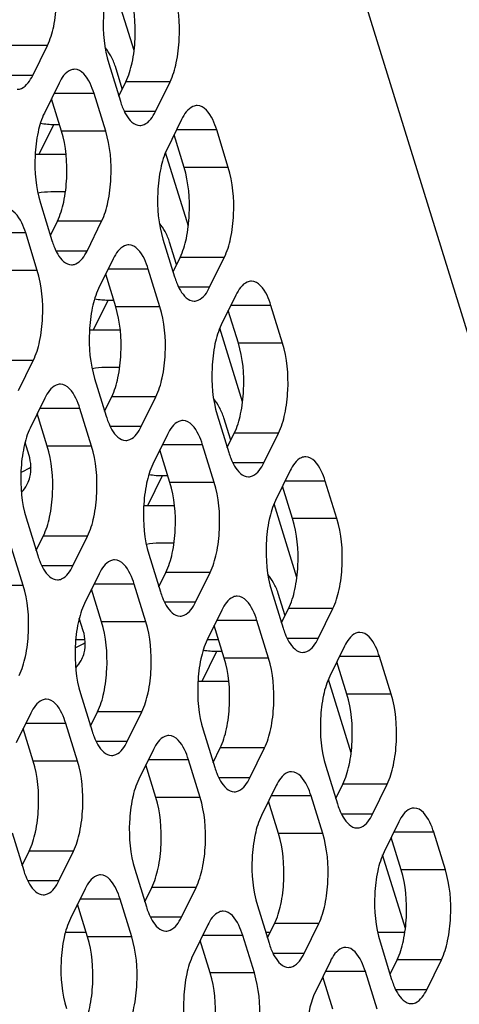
# Model space of a CAD drawing. Header units: millimetres. Extents: x 0 to 420, y 0 to 297.
# Tile 68 of 180: x 217.6 to 221.72, y 73.99 to 83.21. Entities that reach past the tile are written whole.
import ezdxf

# ---------------------------------------------------------------- set-up
doc = ezdxf.new("R2010")
doc.units = ezdxf.units.MM
doc.header["$LTSCALE"] = 23.1
doc.layers.add('ASSI', color=7, linetype='CONTINUOUS')

msp = doc.modelspace()

# ---------------------------------------------------------------- linework, layer by layer
at = {"layer": 'ASSI', "color": 7, "linetype": 'CONTINUOUS'}
for p, q in [((210.574717, 116.572105), (223.537369, 74.624949)), ((218.669858, 82.91936), (218.456731, 83.609038)), ((217.720404, 82.686278), (217.857673, 82.966002)), ((218.432137, 82.796199), (218.541066, 82.443702)), ((218.559292, 82.559495), (218.494341, 82.769679)), ((217.966603, 82.613505), (217.829334, 82.333781)), ((218.526152, 82.491964), (218.592123, 82.626397)), ((218.869331, 82.346672), (219.0066, 82.626397)), ((217.98932, 82.163978), (217.895304, 82.468214)), ((218.403798, 82.163978), (218.294868, 82.516475)), ((219.11553, 82.2739), (218.978261, 81.994175)), ((217.918665, 82.22691), (217.969873, 82.22691)), ((219.552725, 81.824372), (219.443795, 82.176869)), ((219.138247, 81.824372), (219.044231, 82.128608)), ((217.781396, 81.947185), (218.031727, 81.947185)), ((219.178197, 81.274373), (218.96507, 81.964051)), ((218.026734, 81.594688), (217.890326, 81.594688)), ((217.791549, 81.490818), (217.900478, 81.138321)), ((217.885565, 81.186583), (217.951535, 81.321016)), ((218.228743, 81.041291), (218.366012, 81.321016)), ((217.76321, 80.858597), (217.65428, 81.211094)), ((218.940476, 81.151213), (219.049406, 80.798716)), ((219.067632, 80.914509), (219.00268, 81.124692)), ((219.034492, 80.846977), (219.100462, 80.98141)), ((219.377671, 80.701686), (219.514939, 80.98141)), ((218.474942, 80.968519), (218.337673, 80.688794)), ((218.497659, 80.518991), (218.403643, 80.823227)), ((218.912137, 80.518991), (218.803207, 80.871488)), ((219.623869, 80.628913), (219.4866, 80.349189)), ((218.427004, 80.581923), (218.478212, 80.581923)), ((220.061064, 80.179386), (219.952134, 80.531883)), ((219.646587, 80.179386), (219.552571, 80.483622)), ((218.289735, 80.302199), (218.540067, 80.302199)), ((219.686536, 79.629387), (219.473409, 80.319065)), ((217.588155, 79.73591), (217.725424, 80.015635)), ((218.535073, 79.949702), (218.398665, 79.949702)), ((218.299888, 79.845832), (218.408818, 79.493335)), ((217.834354, 79.663138), (217.697085, 79.383413)), ((218.393904, 79.541596), (218.459874, 79.676029)), ((218.737083, 79.396305), (218.874351, 79.676029)), ((217.857071, 79.21361), (217.763055, 79.517846)), ((218.271549, 79.21361), (218.162619, 79.566107)), ((219.448815, 79.506226), (219.557745, 79.153729)), ((219.575971, 79.269522), (219.511019, 79.479706)), ((218.983281, 79.323532), (218.846012, 79.043808)), ((219.542831, 79.201991), (219.608801, 79.336424)), ((219.88601, 79.056699), (220.023279, 79.336424)), ((217.685721, 79.127209), (217.648427, 79.247893)), ((219.420476, 78.874005), (219.311546, 79.226502)), ((219.005999, 78.874005), (218.911983, 79.178241)), ((220.132209, 78.983926), (219.99494, 78.704202)), ((218.935344, 78.936937), (218.986551, 78.936937)), ((220.569403, 78.534399), (220.460473, 78.886896)), ((220.154926, 78.534399), (220.06091, 78.838635)), ((220.194875, 77.9844), (219.981749, 78.674078)), ((218.798075, 78.657212), (219.048406, 78.657212)), ((217.6593, 78.540451), (217.76823, 78.187954)), ((217.753316, 78.236215), (217.819286, 78.370648)), ((218.096495, 78.090924), (218.233764, 78.370648)), ((219.043412, 78.304715), (218.907005, 78.304715)), ((217.630961, 77.908229), (217.522031, 78.260727)), ((218.808227, 78.200845), (218.917157, 77.848348)), ((218.902243, 77.89661), (218.968213, 78.031043)), ((219.245422, 77.751318), (219.382691, 78.031043)), ((218.342693, 78.018151), (218.205425, 77.738427)), ((218.365411, 77.568624), (218.271395, 77.87286)), ((218.779888, 77.568624), (218.670958, 77.921121)), ((219.957154, 77.86124), (220.066084, 77.508743)), ((220.08431, 77.624536), (220.019358, 77.834719)), ((219.491621, 77.678546), (219.354352, 77.398821)), ((220.05117, 77.557004), (220.11714, 77.691437)), ((220.394349, 77.411713), (220.531618, 77.691437)), ((218.19406, 77.482222), (218.156766, 77.602906)), ((219.928815, 77.229018), (219.819886, 77.581515)), ((219.514338, 77.229018), (219.420322, 77.533254)), ((218.210215, 77.399609), (218.123012, 77.399609)), ((219.461621, 77.399609), (219.354352, 77.399609)), ((219.443683, 77.29195), (219.49489, 77.29195)), ((220.640548, 77.33894), (220.503279, 77.059215)), ((221.077743, 76.889413), (220.968813, 77.24191)), ((220.663265, 76.889413), (220.569249, 77.193649)), ((219.306414, 77.012226), (219.556745, 77.012226)), ((220.703215, 76.339413), (220.490088, 77.029092)), ((218.167639, 76.895465), (218.276569, 76.542967)), ((217.702105, 76.71277), (217.564837, 76.433046)), ((218.261655, 76.591229), (218.327625, 76.725662)), ((218.604834, 76.445937), (218.742103, 76.725662)), ((217.724823, 76.263243), (217.630807, 76.567479)), ((218.1393, 76.263243), (218.03037, 76.61574)), ((219.316566, 76.555859), (219.425496, 76.203362)), ((218.851033, 76.373165), (218.713764, 76.09344)), ((219.410582, 76.251623), (219.476553, 76.386056)), ((219.753761, 76.106332), (219.89103, 76.386056)), ((219.288227, 75.923637), (219.179298, 76.276134)), ((218.87375, 75.923637), (218.779734, 76.227873)), ((220.465494, 76.216253), (220.574423, 75.863756)), ((219.99996, 76.033559), (219.862691, 75.753835)), ((220.55951, 75.912018), (220.62548, 76.046451)), ((220.902688, 75.766726), (221.039957, 76.046451)), ((220.437155, 75.584032), (220.328225, 75.936529)), ((220.022677, 75.584032), (219.928661, 75.888268)), ((221.148887, 75.693953), (221.011618, 75.414229)), ((217.527051, 75.590084), (217.635981, 75.237586)), ((221.171604, 75.244426), (221.077588, 75.548662)), ((221.586082, 75.244426), (221.477152, 75.596923)), ((217.621067, 75.285848), (217.687037, 75.420281)), ((217.964246, 75.140556), (218.101515, 75.420281)), ((221.211554, 74.694427), (220.998427, 75.384105)), ((218.675979, 75.250478), (218.784908, 74.897981)), ((218.769994, 74.946242), (218.835965, 75.080675)), ((219.113173, 74.800951), (219.250442, 75.080675)), ((218.210445, 75.067784), (218.073176, 74.788059)), ((218.233162, 74.618256), (218.139146, 74.922492)), ((218.64764, 74.618256), (218.53871, 74.970754)), ((219.824906, 74.910872), (219.933836, 74.558375)), ((219.359372, 74.728178), (219.222103, 74.448454)), ((219.918922, 74.606637), (219.984892, 74.74107)), ((220.2621, 74.461345), (220.399369, 74.74107)), ((218.027323, 74.662245), (218.219569, 74.662245)), ((219.796567, 74.278651), (219.687637, 74.631148)), ((219.901737, 74.662245), (219.933836, 74.662245)), ((220.95096, 74.662245), (221.207323, 74.662245)), ((219.382089, 74.278651), (219.288073, 74.582887)), ((220.973833, 74.571267), (221.082763, 74.21877)), ((220.508299, 74.388573), (220.37103, 74.108848)), ((221.067849, 74.267031), (221.133819, 74.401464)), ((221.411028, 74.12174), (221.548297, 74.401464)), ((220.531016, 73.939045), (220.437, 74.243281)), ((220.945494, 73.939045), (220.836564, 74.291542))]:
    msp.add_line(p, q, dxfattribs=at)
at = {"layer": 'ASSI', "color": 9, "linetype": 'CONTINUOUS'}
for p, q in [((217.857673, 82.966002), (217.443195, 82.966002)), ((217.720404, 82.686278), (217.430266, 82.686278)), ((219.0066, 82.626397), (218.592123, 82.626397)), ((218.294868, 82.516475), (217.918987, 82.516475)), ((218.869331, 82.346672), (218.579194, 82.346672)), ((217.781396, 81.947185), (217.918665, 82.22691)), ((219.443795, 82.176869), (219.067914, 82.176869)), ((218.403798, 82.163978), (217.98932, 82.163978)), ((219.552725, 81.824372), (219.138247, 81.824372)), ((218.366012, 81.321016), (217.951535, 81.321016)), ((217.65428, 81.211094), (217.278399, 81.211094)), ((218.228743, 81.041291), (217.938606, 81.041291)), ((219.514939, 80.98141), (219.100462, 80.98141)), ((217.76321, 80.858597), (217.348732, 80.858597)), ((218.803207, 80.871488), (218.427327, 80.871488)), ((219.377671, 80.701686), (219.087533, 80.701686)), ((218.289735, 80.302199), (218.427004, 80.581923)), ((218.912137, 80.518991), (218.497659, 80.518991)), ((219.952134, 80.531883), (219.576254, 80.531883)), ((220.061064, 80.179386), (219.646587, 80.179386)), ((217.725424, 80.015635), (217.310947, 80.015635)), ((218.874351, 79.676029), (218.459874, 79.676029)), ((218.162619, 79.566107), (217.786739, 79.566107)), ((218.737083, 79.396305), (218.446945, 79.396305)), ((220.023279, 79.336424), (219.608801, 79.336424)), ((219.311546, 79.226502), (218.935666, 79.226502)), ((218.271549, 79.21361), (217.857071, 79.21361)), ((219.88601, 79.056699), (219.595872, 79.056699)), ((218.798075, 78.657212), (218.935344, 78.936937)), ((219.420476, 78.874005), (219.005999, 78.874005)), ((220.460473, 78.886896), (220.084593, 78.886896)), ((220.569403, 78.534399), (220.154926, 78.534399)), ((218.233764, 78.370648), (217.819286, 78.370648)), ((218.096495, 78.090924), (217.806357, 78.090924)), ((219.382691, 78.031043), (218.968213, 78.031043)), ((217.630961, 77.908229), (217.216484, 77.908229)), ((218.670958, 77.921121), (218.295078, 77.921121)), ((219.245422, 77.751318), (218.955284, 77.751318)), ((220.531618, 77.691437), (220.11714, 77.691437)), ((218.779888, 77.568624), (218.365411, 77.568624)), ((219.819886, 77.581515), (219.444005, 77.581515)), ((220.394349, 77.411713), (220.104211, 77.411713)), ((219.306414, 77.012226), (219.443683, 77.29195)), ((219.928815, 77.229018), (219.514338, 77.229018)), ((220.968813, 77.24191), (220.592932, 77.24191)), ((221.077743, 76.889413), (220.663265, 76.889413)), ((218.742103, 76.725662), (218.327625, 76.725662)), ((218.03037, 76.61574), (217.65449, 76.61574)), ((218.604834, 76.445937), (218.314696, 76.445937)), ((219.89103, 76.386056), (219.476553, 76.386056)), ((219.179298, 76.276134), (218.803417, 76.276134)), ((218.1393, 76.263243), (217.724823, 76.263243)), ((219.753761, 76.106332), (219.463623, 76.106332)), ((221.039957, 76.046451), (220.62548, 76.046451)), ((219.288227, 75.923637), (218.87375, 75.923637)), ((220.328225, 75.936529), (219.952344, 75.936529)), ((220.902688, 75.766726), (220.612551, 75.766726)), ((220.437155, 75.584032), (220.022677, 75.584032)), ((221.477152, 75.596923), (221.101272, 75.596923)), ((218.101515, 75.420281), (217.687037, 75.420281)), ((221.586082, 75.244426), (221.171604, 75.244426)), ((217.964246, 75.140556), (217.674108, 75.140556)), ((219.250442, 75.080675), (218.835965, 75.080675)), ((218.53871, 74.970754), (218.162829, 74.970754)), ((219.113173, 74.800951), (218.823036, 74.800951)), ((220.399369, 74.74107), (219.984892, 74.74107)), ((218.64764, 74.618256), (218.233162, 74.618256)), ((219.687637, 74.631148), (219.311756, 74.631148)), ((220.2621, 74.461345), (219.971963, 74.461345)), ((221.548297, 74.401464), (221.133819, 74.401464)), ((219.796567, 74.278651), (219.382089, 74.278651)), ((220.836564, 74.291542), (220.460684, 74.291542)), ((221.411028, 74.12174), (221.12089, 74.12174))]:
    msp.add_line(p, q, dxfattribs=at)
at = {"layer": 'ASSI', "color": 7, "linetype": 'CONTINUOUS'}
for centre, radius, start, end in [((219.260313, 82.664906), 0.752494, 197.0952528, 201.3642162), ((217.924442, 82.960873), 0.734194, 259.6427849, 264.8890773), ((217.919177, 82.900819), 0.67391, 264.880151, 269.9565142), ((217.781611, 82.608979), 0.661793, 266.7182357, 269.9813847), ((218.619725, 81.359525), 0.752494, 197.0952528, 201.3642162), ((219.768652, 81.01992), 0.752494, 197.0952528, 201.3642162), ((218.432782, 81.315887), 0.734194, 259.6427849, 264.8890773), ((218.427516, 81.255833), 0.67391, 264.880151, 269.9565142), ((218.289951, 80.963992), 0.661793, 266.7182357, 269.9813847), ((219.128064, 79.714539), 0.752494, 197.0952528, 201.3642162), ((220.276991, 79.374933), 0.752494, 197.0952528, 201.3642162), ((217.45155, 79.388653), 0.447281, 290.824177, 293.1848011), ((218.941121, 79.6709), 0.734194, 259.6427849, 264.8890773), ((217.392849, 78.999757), 0.310655, 331.3795593, 333.8282087), ((218.935855, 79.610846), 0.67391, 264.880151, 269.9565142), ((218.79829, 79.319006), 0.661793, 266.7182357, 269.9813847), ((218.487476, 78.409158), 0.752494, 197.0952528, 201.3642162), ((219.636403, 78.069552), 0.752494, 197.0952528, 201.3642162), ((220.785331, 77.729947), 0.752494, 197.0952528, 201.3642162), ((217.959889, 77.743667), 0.447281, 290.824177, 293.1848011), ((219.44946, 78.025914), 0.734194, 259.6427849, 264.8890773), ((219.444194, 77.96586), 0.67391, 264.880151, 269.9565142), ((217.901189, 77.354771), 0.310655, 331.3795593, 333.8282087), ((219.306629, 77.674019), 0.661793, 266.7182357, 269.9813847), ((218.995815, 76.764171), 0.752494, 197.0952528, 201.3642162), ((220.144743, 76.424566), 0.752494, 197.0952528, 201.3642162), ((221.29367, 76.08496), 0.752494, 197.0952528, 201.3642162), ((218.355228, 75.45879), 0.752494, 197.0952528, 201.3642162), ((219.504155, 75.119185), 0.752494, 197.0952528, 201.3642162), ((220.653082, 74.779579), 0.752494, 197.0952528, 201.3642162), ((221.802009, 74.439974), 0.752494, 197.0952528, 201.3642162)]:
    msp.add_arc(centre, radius, start, end, dxfattribs=at)
for points, knots in [([(217.857673, 82.966002), (217.885283, 83.022266), (217.925237, 83.155704), (217.957899, 83.439359), (217.939184, 83.667469), (217.895458, 83.808964)], [0, 0, 0, 0, 0.21941541, 0.48151876, 1, 1, 1, 1]), ([(218.469922, 83.639162), (218.442312, 83.582898), (218.402358, 83.44946), (218.369695, 83.165805), (218.388411, 82.937695), (218.432137, 82.796199)], [0, 0, 0, 0, 0.21941541, 0.48151876, 1, 1, 1, 1]), ([(218.592123, 82.626397), (218.619733, 82.68266), (218.659686, 82.816099), (218.692349, 83.099754), (218.673633, 83.327863), (218.629908, 83.469359)], [0, 0, 0, 0, 0.21941541, 0.48151876, 1, 1, 1, 1]), ([(219.0066, 82.626397), (219.03421, 82.68266), (219.074164, 82.816099), (219.106827, 83.099754), (219.088111, 83.327863), (219.044385, 83.469359)], [0, 0, 0, 0, 0.21941541, 0.48151876, 1, 1, 1, 1]), ([(218.111739, 82.7435), (218.098451, 82.743499), (218.03099, 82.727037), (217.990304, 82.661803), (217.966603, 82.613505)], [0, 0, 0, 0, 0.19807466, 1, 1, 1, 1]), ([(218.294868, 82.516475), (218.284794, 82.549075), (218.252933, 82.638004), (218.177283, 82.743505), (218.111739, 82.7435)], [0, 0, 0, 0, 0.34235998, 1, 1, 1, 1]), ([(217.575267, 82.556283), (217.588556, 82.556284), (217.656017, 82.572746), (217.696703, 82.63798), (217.720404, 82.686278)], [0, 0, 0, 0, 0.19807466, 1, 1, 1, 1]), ([(218.559528, 82.390776), (218.569528, 82.365314), (218.601402, 82.293442), (218.669701, 82.216673), (218.724195, 82.216677)], [0, 0, 0, 0, 0.33421878, 1, 1, 1, 1]), ([(219.260667, 82.403895), (219.247378, 82.403894), (219.179917, 82.387431), (219.139231, 82.322197), (219.11553, 82.2739)], [0, 0, 0, 0, 0.19807466, 1, 1, 1, 1]), ([(219.443795, 82.176869), (219.433721, 82.209469), (219.40186, 82.298398), (219.32621, 82.403899), (219.260667, 82.403895)], [0, 0, 0, 0, 0.34235998, 1, 1, 1, 1]), ([(217.829334, 82.333781), (217.801724, 82.277517), (217.76177, 82.144079), (217.729107, 81.860424), (217.747823, 81.632314), (217.791549, 81.490818)], [0, 0, 0, 0, 0.21941541, 0.48151876, 1, 1, 1, 1]), ([(218.724195, 82.216677), (218.737483, 82.216678), (218.804944, 82.23314), (218.84563, 82.298375), (218.869331, 82.346672)], [0, 0, 0, 0, 0.19807466, 1, 1, 1, 1]), ([(217.951535, 81.321016), (217.979145, 81.377279), (218.019098, 81.510718), (218.051761, 81.794373), (218.033046, 82.022482), (217.98932, 82.163978)], [0, 0, 0, 0, 0.21941541, 0.48151876, 1, 1, 1, 1]), ([(218.366012, 81.321016), (218.393622, 81.377279), (218.433576, 81.510718), (218.466239, 81.794373), (218.447523, 82.022482), (218.403798, 82.163978)], [0, 0, 0, 0, 0.21941541, 0.48151876, 1, 1, 1, 1]), ([(218.978261, 81.994175), (218.950651, 81.937911), (218.910697, 81.804473), (218.878035, 81.520818), (218.89675, 81.292708), (218.940476, 81.151213)], [0, 0, 0, 0, 0.21941541, 0.48151876, 1, 1, 1, 1]), ([(219.100462, 80.98141), (219.128072, 81.037674), (219.168026, 81.171112), (219.200689, 81.454767), (219.181973, 81.682877), (219.138247, 81.824372)], [0, 0, 0, 0, 0.21941541, 0.48151876, 1, 1, 1, 1]), ([(219.514939, 80.98141), (219.54255, 81.037674), (219.582503, 81.171112), (219.615166, 81.454767), (219.59645, 81.682877), (219.552725, 81.824372)], [0, 0, 0, 0, 0.21941541, 0.48151876, 1, 1, 1, 1]), ([(217.65428, 81.211094), (217.644206, 81.243694), (217.612345, 81.332623), (217.536695, 81.438124), (217.471151, 81.438119)], [0, 0, 0, 0, 0.34235998, 1, 1, 1, 1]), ([(217.91894, 81.085395), (217.92894, 81.059933), (217.960814, 80.988061), (218.029113, 80.911292), (218.083607, 80.911296)], [0, 0, 0, 0, 0.33421878, 1, 1, 1, 1]), ([(218.620079, 81.098514), (218.60679, 81.098513), (218.53933, 81.08205), (218.498643, 81.016816), (218.474942, 80.968519)], [0, 0, 0, 0, 0.19807466, 1, 1, 1, 1]), ([(218.803207, 80.871488), (218.793133, 80.904088), (218.761272, 80.993017), (218.685622, 81.098518), (218.620079, 81.098514)], [0, 0, 0, 0, 0.34235998, 1, 1, 1, 1]), ([(218.083607, 80.911296), (218.096895, 80.911297), (218.164356, 80.92776), (218.205042, 80.992994), (218.228743, 81.041291)], [0, 0, 0, 0, 0.19807466, 1, 1, 1, 1]), ([(217.725424, 80.015635), (217.753035, 80.071899), (217.792988, 80.205337), (217.825651, 80.488992), (217.806935, 80.717101), (217.76321, 80.858597)], [0, 0, 0, 0, 0.21941541, 0.48151876, 1, 1, 1, 1]), ([(219.067867, 80.74579), (219.077868, 80.720328), (219.109741, 80.648456), (219.17804, 80.571687), (219.232534, 80.571691)], [0, 0, 0, 0, 0.33421878, 1, 1, 1, 1]), ([(219.232534, 80.571691), (219.245822, 80.571692), (219.313283, 80.588154), (219.35397, 80.653388), (219.377671, 80.701686)], [0, 0, 0, 0, 0.19807466, 1, 1, 1, 1]), ([(219.769006, 80.758908), (219.755717, 80.758907), (219.688257, 80.742445), (219.64757, 80.677211), (219.623869, 80.628913)], [0, 0, 0, 0, 0.19807466, 1, 1, 1, 1]), ([(219.952134, 80.531883), (219.94206, 80.564483), (219.910199, 80.653411), (219.834549, 80.758913), (219.769006, 80.758908)], [0, 0, 0, 0, 0.34235998, 1, 1, 1, 1]), ([(218.337673, 80.688794), (218.310063, 80.63253), (218.270109, 80.499092), (218.237447, 80.215437), (218.256162, 79.987328), (218.299888, 79.845832)], [0, 0, 0, 0, 0.21941541, 0.48151876, 1, 1, 1, 1]), ([(218.459874, 79.676029), (218.487484, 79.732293), (218.527438, 79.865731), (218.560101, 80.149386), (218.541385, 80.377496), (218.497659, 80.518991)], [0, 0, 0, 0, 0.21941541, 0.48151876, 1, 1, 1, 1]), ([(218.874351, 79.676029), (218.901962, 79.732293), (218.941915, 79.865731), (218.974578, 80.149386), (218.955862, 80.377496), (218.912137, 80.518991)], [0, 0, 0, 0, 0.21941541, 0.48151876, 1, 1, 1, 1]), ([(219.4866, 80.349189), (219.45899, 80.292925), (219.419037, 80.159487), (219.386374, 79.875832), (219.40509, 79.647722), (219.448815, 79.506226)], [0, 0, 0, 0, 0.21941541, 0.48151876, 1, 1, 1, 1]), ([(219.608801, 79.336424), (219.636411, 79.392687), (219.676365, 79.526126), (219.709028, 79.809781), (219.690312, 80.03789), (219.646587, 80.179386)], [0, 0, 0, 0, 0.21941541, 0.48151876, 1, 1, 1, 1]), ([(220.023279, 79.336424), (220.050889, 79.392687), (220.090842, 79.526126), (220.123505, 79.809781), (220.104789, 80.03789), (220.061064, 80.179386)], [0, 0, 0, 0, 0.21941541, 0.48151876, 1, 1, 1, 1]), ([(217.979491, 79.793133), (217.966202, 79.793132), (217.898742, 79.776669), (217.858055, 79.711435), (217.834354, 79.663138)], [0, 0, 0, 0, 0.19807466, 1, 1, 1, 1]), ([(218.162619, 79.566107), (218.152545, 79.598707), (218.120684, 79.687636), (218.045034, 79.793137), (217.979491, 79.793133)], [0, 0, 0, 0, 0.34235998, 1, 1, 1, 1]), ([(218.427279, 79.440409), (218.43728, 79.414947), (218.469153, 79.343075), (218.537452, 79.266306), (218.591946, 79.26631)], [0, 0, 0, 0, 0.33421878, 1, 1, 1, 1]), ([(219.128418, 79.453527), (219.115129, 79.453526), (219.047669, 79.437064), (219.006982, 79.37183), (218.983281, 79.323532)], [0, 0, 0, 0, 0.19807466, 1, 1, 1, 1]), ([(219.311546, 79.226502), (219.301472, 79.259102), (219.269612, 79.348031), (219.193961, 79.453532), (219.128418, 79.453527)], [0, 0, 0, 0, 0.34235998, 1, 1, 1, 1]), ([(217.697085, 79.383413), (217.669475, 79.327149), (217.629522, 79.193711), (217.596859, 78.910056), (217.615575, 78.681947), (217.6593, 78.540451)], [0, 0, 0, 0, 0.21941541, 0.48151876, 1, 1, 1, 1]), ([(218.591946, 79.26631), (218.605234, 79.266311), (218.672695, 79.282773), (218.713382, 79.348007), (218.737083, 79.396305)], [0, 0, 0, 0, 0.19807466, 1, 1, 1, 1]), ([(217.819286, 78.370648), (217.846896, 78.426912), (217.88685, 78.56035), (217.919513, 78.844005), (217.900797, 79.072115), (217.857071, 79.21361)], [0, 0, 0, 0, 0.21941541, 0.48151876, 1, 1, 1, 1]), ([(218.233764, 78.370648), (218.261374, 78.426912), (218.301327, 78.56035), (218.33399, 78.844005), (218.315274, 79.072115), (218.271549, 79.21361)], [0, 0, 0, 0, 0.21941541, 0.48151876, 1, 1, 1, 1]), ([(217.671655, 78.862738), (217.681177, 78.882114), (217.712495, 78.966604), (217.705786, 79.062279), (217.685721, 79.127209)], [0, 0, 0, 0, 0.24108581, 1, 1, 1, 1]), ([(218.846012, 79.043808), (218.818402, 78.987544), (218.778449, 78.854106), (218.745786, 78.570451), (218.764502, 78.342341), (218.808227, 78.200845)], [0, 0, 0, 0, 0.21941541, 0.48151876, 1, 1, 1, 1]), ([(219.576206, 79.100803), (219.586207, 79.075341), (219.61808, 79.003469), (219.68638, 78.9267), (219.740873, 78.926704)], [0, 0, 0, 0, 0.33421878, 1, 1, 1, 1]), ([(219.740873, 78.926704), (219.754162, 78.926705), (219.821622, 78.943167), (219.862309, 79.008402), (219.88601, 79.056699)], [0, 0, 0, 0, 0.19807466, 1, 1, 1, 1]), ([(220.277345, 79.113922), (220.264057, 79.113921), (220.196596, 79.097458), (220.15591, 79.032224), (220.132209, 78.983926)], [0, 0, 0, 0, 0.19807466, 1, 1, 1, 1]), ([(220.460473, 78.886896), (220.450399, 78.919496), (220.418539, 79.008425), (220.342888, 79.113926), (220.277345, 79.113922)], [0, 0, 0, 0, 0.34235998, 1, 1, 1, 1]), ([(218.968213, 78.031043), (218.995824, 78.087306), (219.035777, 78.220745), (219.06844, 78.5044), (219.049724, 78.732509), (219.005999, 78.874005)], [0, 0, 0, 0, 0.21941541, 0.48151876, 1, 1, 1, 1]), ([(219.382691, 78.031043), (219.410301, 78.087306), (219.450254, 78.220745), (219.482917, 78.5044), (219.464202, 78.732509), (219.420476, 78.874005)], [0, 0, 0, 0, 0.21941541, 0.48151876, 1, 1, 1, 1]), ([(219.99494, 78.704202), (219.967329, 78.647938), (219.927376, 78.5145), (219.894713, 78.230845), (219.913429, 78.002735), (219.957154, 77.86124)], [0, 0, 0, 0, 0.21941541, 0.48151876, 1, 1, 1, 1]), ([(220.11714, 77.691437), (220.144751, 77.747701), (220.184704, 77.881139), (220.217367, 78.164794), (220.198651, 78.392904), (220.154926, 78.534399)], [0, 0, 0, 0, 0.21941541, 0.48151876, 1, 1, 1, 1]), ([(220.531618, 77.691437), (220.559228, 77.747701), (220.599182, 77.881139), (220.631845, 78.164794), (220.613129, 78.392904), (220.569403, 78.534399)], [0, 0, 0, 0, 0.21941541, 0.48151876, 1, 1, 1, 1]), ([(217.786691, 78.135028), (217.796692, 78.109566), (217.828565, 78.037694), (217.896864, 77.960925), (217.951358, 77.960929)], [0, 0, 0, 0, 0.33421878, 1, 1, 1, 1]), ([(218.48783, 78.148146), (218.474542, 78.148145), (218.407081, 78.131683), (218.366394, 78.066449), (218.342693, 78.018151)], [0, 0, 0, 0, 0.19807466, 1, 1, 1, 1]), ([(218.670958, 77.921121), (218.660884, 77.953721), (218.629024, 78.04265), (218.553373, 78.148151), (218.48783, 78.148146)], [0, 0, 0, 0, 0.34235998, 1, 1, 1, 1]), ([(217.951358, 77.960929), (217.964647, 77.96093), (218.032107, 77.977392), (218.072794, 78.042626), (218.096495, 78.090924)], [0, 0, 0, 0, 0.19807466, 1, 1, 1, 1]), ([(217.593176, 77.065267), (217.620786, 77.121531), (217.660739, 77.254969), (217.693402, 77.538624), (217.674686, 77.766734), (217.630961, 77.908229)], [0, 0, 0, 0, 0.21941541, 0.48151876, 1, 1, 1, 1]), ([(218.935619, 77.795422), (218.945619, 77.76996), (218.977492, 77.698088), (219.045792, 77.621319), (219.100285, 77.621323)], [0, 0, 0, 0, 0.33421878, 1, 1, 1, 1]), ([(219.100285, 77.621323), (219.113574, 77.621324), (219.181034, 77.637786), (219.221721, 77.703021), (219.245422, 77.751318)], [0, 0, 0, 0, 0.19807466, 1, 1, 1, 1]), ([(219.636757, 77.808541), (219.623469, 77.80854), (219.556008, 77.792077), (219.515322, 77.726843), (219.491621, 77.678546)], [0, 0, 0, 0, 0.19807466, 1, 1, 1, 1]), ([(219.819886, 77.581515), (219.809811, 77.614115), (219.777951, 77.703044), (219.7023, 77.808545), (219.636757, 77.808541)], [0, 0, 0, 0, 0.34235998, 1, 1, 1, 1]), ([(218.205425, 77.738427), (218.177814, 77.682163), (218.137861, 77.548725), (218.105198, 77.26507), (218.123914, 77.03696), (218.167639, 76.895465)], [0, 0, 0, 0, 0.21941541, 0.48151876, 1, 1, 1, 1]), ([(218.327625, 76.725662), (218.355236, 76.781925), (218.395189, 76.915364), (218.427852, 77.199019), (218.409136, 77.427128), (218.365411, 77.568624)], [0, 0, 0, 0, 0.21941541, 0.48151876, 1, 1, 1, 1]), ([(218.742103, 76.725662), (218.769713, 76.781925), (218.809667, 76.915364), (218.842329, 77.199019), (218.823614, 77.427128), (218.779888, 77.568624)], [0, 0, 0, 0, 0.21941541, 0.48151876, 1, 1, 1, 1]), ([(218.179994, 77.217752), (218.189517, 77.237127), (218.220835, 77.321618), (218.214125, 77.417293), (218.19406, 77.482222)], [0, 0, 0, 0, 0.24108581, 1, 1, 1, 1]), ([(219.354352, 77.398821), (219.326742, 77.342557), (219.286788, 77.209119), (219.254125, 76.925464), (219.272841, 76.697355), (219.316566, 76.555859)], [0, 0, 0, 0, 0.21941541, 0.48151876, 1, 1, 1, 1]), ([(220.084546, 77.455817), (220.094546, 77.430355), (220.12642, 77.358483), (220.194719, 77.281714), (220.249213, 77.281718)], [0, 0, 0, 0, 0.33421878, 1, 1, 1, 1]), ([(220.249213, 77.281718), (220.262501, 77.281718), (220.329962, 77.298181), (220.370648, 77.363415), (220.394349, 77.411713)], [0, 0, 0, 0, 0.19807466, 1, 1, 1, 1]), ([(220.785684, 77.468935), (220.772396, 77.468934), (220.704935, 77.452472), (220.664249, 77.387238), (220.640548, 77.33894)], [0, 0, 0, 0, 0.19807466, 1, 1, 1, 1]), ([(220.968813, 77.24191), (220.958739, 77.27451), (220.926878, 77.363438), (220.851228, 77.46894), (220.785684, 77.468935)], [0, 0, 0, 0, 0.34235998, 1, 1, 1, 1]), ([(219.476553, 76.386056), (219.504163, 76.44232), (219.544116, 76.575758), (219.576779, 76.859413), (219.558063, 77.087523), (219.514338, 77.229018)], [0, 0, 0, 0, 0.21941541, 0.48151876, 1, 1, 1, 1]), ([(219.89103, 76.386056), (219.91864, 76.44232), (219.958594, 76.575758), (219.991257, 76.859413), (219.972541, 77.087523), (219.928815, 77.229018)], [0, 0, 0, 0, 0.21941541, 0.48151876, 1, 1, 1, 1]), ([(220.503279, 77.059215), (220.475669, 77.002952), (220.435715, 76.869514), (220.403052, 76.585859), (220.421768, 76.357749), (220.465494, 76.216253)], [0, 0, 0, 0, 0.21941541, 0.48151876, 1, 1, 1, 1]), ([(217.847242, 76.842765), (217.833954, 76.842764), (217.766493, 76.826302), (217.725806, 76.761068), (217.702105, 76.71277)], [0, 0, 0, 0, 0.19807466, 1, 1, 1, 1]), ([(218.03037, 76.61574), (218.020296, 76.64834), (217.988436, 76.737269), (217.912785, 76.84277), (217.847242, 76.842765)], [0, 0, 0, 0, 0.34235998, 1, 1, 1, 1]), ([(220.62548, 76.046451), (220.65309, 76.102714), (220.693043, 76.236152), (220.725706, 76.519807), (220.706991, 76.747917), (220.663265, 76.889413)], [0, 0, 0, 0, 0.21941541, 0.48151876, 1, 1, 1, 1]), ([(221.039957, 76.046451), (221.067567, 76.102714), (221.107521, 76.236152), (221.140184, 76.519807), (221.121468, 76.747917), (221.077743, 76.889413)], [0, 0, 0, 0, 0.21941541, 0.48151876, 1, 1, 1, 1]), ([(218.295031, 76.490041), (218.305031, 76.464579), (218.336905, 76.392707), (218.405204, 76.315938), (218.459697, 76.315942)], [0, 0, 0, 0, 0.33421878, 1, 1, 1, 1]), ([(218.996169, 76.50316), (218.982881, 76.503159), (218.91542, 76.486696), (218.874734, 76.421462), (218.851033, 76.373165)], [0, 0, 0, 0, 0.19807466, 1, 1, 1, 1]), ([(219.179298, 76.276134), (219.169223, 76.308734), (219.137363, 76.397663), (219.061713, 76.503164), (218.996169, 76.50316)], [0, 0, 0, 0, 0.34235998, 1, 1, 1, 1]), ([(218.459697, 76.315942), (218.472986, 76.315943), (218.540447, 76.332406), (218.581133, 76.39764), (218.604834, 76.445937)], [0, 0, 0, 0, 0.19807466, 1, 1, 1, 1]), ([(217.687037, 75.420281), (217.714648, 75.476545), (217.754601, 75.609983), (217.787264, 75.893638), (217.768548, 76.121747), (217.724823, 76.263243)], [0, 0, 0, 0, 0.21941541, 0.48151876, 1, 1, 1, 1]), ([(218.101515, 75.420281), (218.129125, 75.476545), (218.169079, 75.609983), (218.201741, 75.893638), (218.183026, 76.121747), (218.1393, 76.263243)], [0, 0, 0, 0, 0.21941541, 0.48151876, 1, 1, 1, 1]), ([(218.713764, 76.09344), (218.686154, 76.037176), (218.6462, 75.903738), (218.613537, 75.620083), (218.632253, 75.391974), (218.675979, 75.250478)], [0, 0, 0, 0, 0.21941541, 0.48151876, 1, 1, 1, 1]), ([(219.443958, 76.150436), (219.453958, 76.124974), (219.485832, 76.053102), (219.554131, 75.976333), (219.608625, 75.976337)], [0, 0, 0, 0, 0.33421878, 1, 1, 1, 1]), ([(219.608625, 75.976337), (219.621913, 75.976338), (219.689374, 75.9928), (219.73006, 76.058034), (219.753761, 76.106332)], [0, 0, 0, 0, 0.19807466, 1, 1, 1, 1]), ([(220.145096, 76.163554), (220.131808, 76.163553), (220.064347, 76.147091), (220.023661, 76.081857), (219.99996, 76.033559)], [0, 0, 0, 0, 0.19807466, 1, 1, 1, 1]), ([(220.328225, 75.936529), (220.318151, 75.969129), (220.28629, 76.058058), (220.21064, 76.163559), (220.145096, 76.163554)], [0, 0, 0, 0, 0.34235998, 1, 1, 1, 1]), ([(218.835965, 75.080675), (218.863575, 75.136939), (218.903528, 75.270377), (218.936191, 75.554032), (218.917475, 75.782142), (218.87375, 75.923637)], [0, 0, 0, 0, 0.21941541, 0.48151876, 1, 1, 1, 1]), ([(219.250442, 75.080675), (219.278052, 75.136939), (219.318006, 75.270377), (219.350669, 75.554032), (219.331953, 75.782142), (219.288227, 75.923637)], [0, 0, 0, 0, 0.21941541, 0.48151876, 1, 1, 1, 1]), ([(220.592885, 75.81083), (220.602885, 75.785368), (220.634759, 75.713496), (220.703058, 75.636727), (220.757552, 75.636731)], [0, 0, 0, 0, 0.33421878, 1, 1, 1, 1]), ([(221.294024, 75.823949), (221.280735, 75.823948), (221.213275, 75.807485), (221.172588, 75.742251), (221.148887, 75.693953)], [0, 0, 0, 0, 0.19807466, 1, 1, 1, 1]), ([(221.477152, 75.596923), (221.467078, 75.629523), (221.435217, 75.718452), (221.359567, 75.823953), (221.294024, 75.823949)], [0, 0, 0, 0, 0.34235998, 1, 1, 1, 1]), ([(219.862691, 75.753835), (219.835081, 75.697571), (219.795127, 75.564133), (219.762464, 75.280478), (219.78118, 75.052368), (219.824906, 74.910872)], [0, 0, 0, 0, 0.21941541, 0.48151876, 1, 1, 1, 1]), ([(220.757552, 75.636731), (220.77084, 75.636732), (220.838301, 75.653194), (220.878987, 75.718429), (220.902688, 75.766726)], [0, 0, 0, 0, 0.19807466, 1, 1, 1, 1]), ([(219.984892, 74.74107), (220.012502, 74.797333), (220.052456, 74.930772), (220.085118, 75.214427), (220.066403, 75.442536), (220.022677, 75.584032)], [0, 0, 0, 0, 0.21941541, 0.48151876, 1, 1, 1, 1]), ([(220.399369, 74.74107), (220.42698, 74.797333), (220.466933, 74.930772), (220.499596, 75.214427), (220.48088, 75.442536), (220.437155, 75.584032)], [0, 0, 0, 0, 0.21941541, 0.48151876, 1, 1, 1, 1]), ([(221.011618, 75.414229), (220.984008, 75.357965), (220.944055, 75.224527), (220.911392, 74.940872), (220.930107, 74.712762), (220.973833, 74.571267)], [0, 0, 0, 0, 0.21941541, 0.48151876, 1, 1, 1, 1]), ([(217.654443, 75.184661), (217.664443, 75.159198), (217.696317, 75.087326), (217.764616, 75.010557), (217.819109, 75.010561)], [0, 0, 0, 0, 0.33421878, 1, 1, 1, 1]), ([(218.355581, 75.197779), (218.342293, 75.197778), (218.274832, 75.181315), (218.234146, 75.116081), (218.210445, 75.067784)], [0, 0, 0, 0, 0.19807466, 1, 1, 1, 1]), ([(218.53871, 74.970754), (218.528636, 75.003354), (218.496775, 75.092282), (218.421125, 75.197783), (218.355581, 75.197779)], [0, 0, 0, 0, 0.34235998, 1, 1, 1, 1]), ([(221.133819, 74.401464), (221.161429, 74.457728), (221.201383, 74.591166), (221.234046, 74.874821), (221.21533, 75.102931), (221.171604, 75.244426)], [0, 0, 0, 0, 0.21941541, 0.48151876, 1, 1, 1, 1]), ([(221.548297, 74.401464), (221.575907, 74.457728), (221.61586, 74.591166), (221.648523, 74.874821), (221.629807, 75.102931), (221.586082, 75.244426)], [0, 0, 0, 0, 0.21941541, 0.48151876, 1, 1, 1, 1]), ([(217.819109, 75.010561), (217.832398, 75.010562), (217.899859, 75.027025), (217.940545, 75.092259), (217.964246, 75.140556)], [0, 0, 0, 0, 0.19807466, 1, 1, 1, 1]), ([(218.80337, 74.845055), (218.81337, 74.819593), (218.845244, 74.747721), (218.913543, 74.670952), (218.968037, 74.670956)], [0, 0, 0, 0, 0.33421878, 1, 1, 1, 1]), ([(218.968037, 74.670956), (218.981325, 74.670957), (219.048786, 74.687419), (219.089472, 74.752653), (219.113173, 74.800951)], [0, 0, 0, 0, 0.19807466, 1, 1, 1, 1]), ([(219.504509, 74.858173), (219.49122, 74.858172), (219.423759, 74.84171), (219.383073, 74.776476), (219.359372, 74.728178)], [0, 0, 0, 0, 0.19807466, 1, 1, 1, 1]), ([(219.687637, 74.631148), (219.677563, 74.663748), (219.645702, 74.752677), (219.570052, 74.858178), (219.504509, 74.858173)], [0, 0, 0, 0, 0.34235998, 1, 1, 1, 1]), ([(218.073176, 74.788059), (218.045566, 74.731795), (218.005612, 74.598357), (217.972949, 74.314702), (217.991665, 74.086593), (218.035391, 73.945097)], [0, 0, 0, 0, 0.21941541, 0.48151876, 1, 1, 1, 1]), ([(218.195377, 73.775294), (218.222987, 73.831558), (218.26294, 73.964996), (218.295603, 74.248651), (218.276888, 74.476761), (218.233162, 74.618256)], [0, 0, 0, 0, 0.21941541, 0.48151876, 1, 1, 1, 1]), ([(218.609854, 73.775294), (218.637464, 73.831558), (218.677418, 73.964996), (218.710081, 74.248651), (218.691365, 74.476761), (218.64764, 74.618256)], [0, 0, 0, 0, 0.21941541, 0.48151876, 1, 1, 1, 1]), ([(219.222103, 74.448454), (219.194493, 74.39219), (219.154539, 74.258752), (219.121877, 73.975097), (219.140592, 73.746987), (219.184318, 73.605491)], [0, 0, 0, 0, 0.21941541, 0.48151876, 1, 1, 1, 1]), ([(219.952297, 74.505449), (219.962298, 74.479987), (219.994171, 74.408115), (220.06247, 74.331346), (220.116964, 74.33135)], [0, 0, 0, 0, 0.33421878, 1, 1, 1, 1]), ([(220.116964, 74.33135), (220.130252, 74.331351), (220.197713, 74.347813), (220.238399, 74.413048), (220.2621, 74.461345)], [0, 0, 0, 0, 0.19807466, 1, 1, 1, 1]), ([(220.653436, 74.518568), (220.640147, 74.518567), (220.572687, 74.502104), (220.532, 74.43687), (220.508299, 74.388573)], [0, 0, 0, 0, 0.19807466, 1, 1, 1, 1]), ([(220.836564, 74.291542), (220.82649, 74.324142), (220.794629, 74.413071), (220.718979, 74.518572), (220.653436, 74.518568)], [0, 0, 0, 0, 0.34235998, 1, 1, 1, 1]), ([(219.344304, 73.435689), (219.371914, 73.491952), (219.411868, 73.625391), (219.444531, 73.909046), (219.425815, 74.137155), (219.382089, 74.278651)], [0, 0, 0, 0, 0.21941541, 0.48151876, 1, 1, 1, 1]), ([(219.758781, 73.435689), (219.786392, 73.491952), (219.826345, 73.625391), (219.859008, 73.909046), (219.840292, 74.137155), (219.796567, 74.278651)], [0, 0, 0, 0, 0.21941541, 0.48151876, 1, 1, 1, 1]), ([(221.101224, 74.165844), (221.111225, 74.140382), (221.143098, 74.06851), (221.211397, 73.991741), (221.265891, 73.991745)], [0, 0, 0, 0, 0.33421878, 1, 1, 1, 1]), ([(220.37103, 74.108848), (220.324166, 74.013349), (220.277049, 73.782835), (220.279568, 73.551607), (220.297321, 73.429377)], [0, 0, 0, 0, 0.46273385, 1, 1, 1, 1]), ([(221.265891, 73.991745), (221.27918, 73.991745), (221.34664, 74.008208), (221.387327, 74.073442), (221.411028, 74.12174)], [0, 0, 0, 0, 0.19807466, 1, 1, 1, 1])]:
    msp.add_open_spline(points, degree=3, knots=knots, dxfattribs=at)
for points in [[(218.45165, 82.86809), (218.43626, 82.895553), (218.418533, 82.921799), (218.399068, 82.946542)], [(218.494341, 82.769679), (218.483783, 82.803842), (218.469131, 82.836896), (218.45165, 82.86809)], [(217.890326, 81.594688), (217.849482, 81.594688), (217.808379, 81.590785), (217.768416, 81.582343)], [(218.95999, 81.223103), (218.944599, 81.250566), (218.926872, 81.276813), (218.907408, 81.301556)], [(219.00268, 81.124692), (218.992123, 81.158855), (218.97747, 81.19191), (218.95999, 81.223103)], [(218.398665, 79.949702), (218.357821, 79.949702), (218.316718, 79.945798), (218.276756, 79.937357)], [(219.468329, 79.578116), (219.452939, 79.60558), (219.435211, 79.631826), (219.415747, 79.656569)], [(219.511019, 79.479706), (219.500462, 79.513869), (219.485809, 79.546923), (219.468329, 79.578116)], [(217.627644, 78.977494), (217.654533, 78.989014), (217.680448, 79.003324), (217.704197, 79.020404)], [(217.615001, 78.782254), (217.634701, 78.802751), (217.651928, 78.825996), (217.665547, 78.850952)], [(218.907005, 78.304715), (218.86616, 78.304715), (218.825058, 78.300811), (218.785095, 78.29237)], [(219.976668, 77.93313), (219.961278, 77.960593), (219.943551, 77.98684), (219.924086, 78.011583)], [(220.019358, 77.834719), (220.008801, 77.868882), (219.994149, 77.901937), (219.976668, 77.93313)], [(218.135983, 77.332508), (218.162872, 77.344028), (218.188787, 77.358338), (218.212536, 77.375418)], [(218.12334, 77.137268), (218.143041, 77.157765), (218.160268, 77.181009), (218.173886, 77.205965)]]:
    msp.add_open_spline(points, degree=3, dxfattribs=at)

doc.saveas('drawing.dxf')
